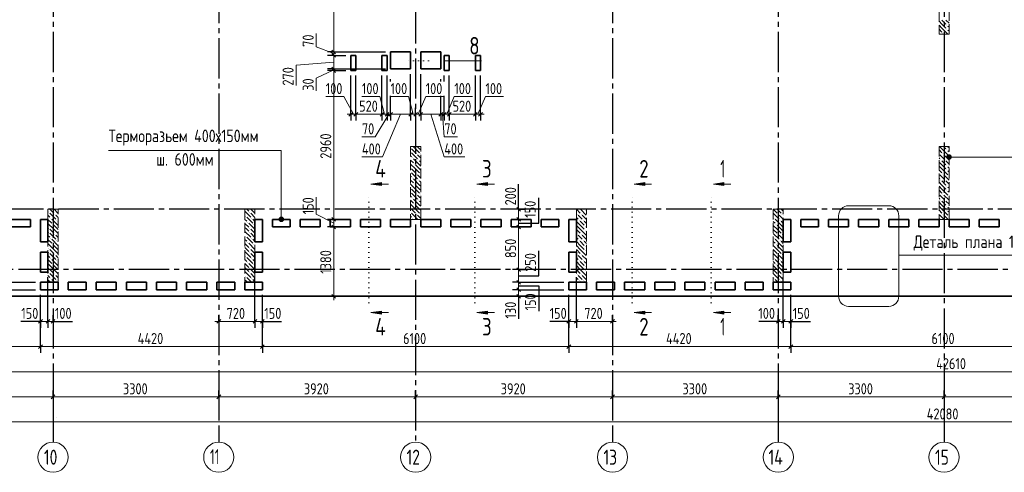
# Model space of a CAD drawing. Header units: millimetres. Extents: x 0 to 61017, y 0 to 42000.
# Tile 3 of 19: x 9837 to 29440, y 16370 to 25370. Entities that reach past the tile are written whole.
import ezdxf

# ---------------------------------------------------------------- set-up
doc = ezdxf.new("R2010")
doc.units = ezdxf.units.MM
for name, pattern in [('______2', [270, 200, -70]), ('______5', [1100, 800, -100, 100, -100]), ('______9', [100, 0, -100])]:
    doc.linetypes.add(name, pattern=pattern)
for name, color, linetype, lineweight in [('Standard', 7, 'Continuous', 25), ('ЖБ Пилон', 180, 'Continuous', 25), ('Оси', 40, '______5', 18), ('Примечания', 7, 'Continuous', 25), ('Размерная выноска', 7, 'Continuous', 13), ('Узлы символ', 7, 'Continuous', 25)]:
    doc.layers.add(name, color=color, linetype=linetype, lineweight=lineweight)
doc.layers.add('ЖБ Перекрытие верхний уровень', color=7, linetype='Continuous', lineweight=25, true_color=0xe0e0ff)
doc.styles.add('GOST 2.304-81', font='txt')
doc.styles.add('ISOCPEUR', font='txt')

msp = doc.modelspace()

# ---------------------------------------------------------------- hatches: boundary and pattern name
at = {"layer": 'ЖБ Пилон', "linetype": 'Continuous', "lineweight": 18, "transparency": 33554687}
for points in [[(28140, 25107), (28143, 25103), (28140, 25100)], [(28210, 25103), (28217, 25110), (28223, 25103), (28217, 25097)], [(28290, 25263), (28297, 25270), (28303, 25263), (28297, 25257)], [(28290, 25183), (28297, 25190), (28303, 25183), (28297, 25177)], [(17620, 22827), (17623, 22823), (17620, 22820)], [(17620, 22747), (17623, 22743), (17620, 22740)], [(28290, 22783), (28297, 22790), (28303, 22783), (28297, 22777)], [(17650, 22623), (17657, 22630), (17663, 22623), (17657, 22617)], [(17730, 22703), (17737, 22710), (17743, 22703), (17737, 22697)], [(17770, 22583), (17777, 22590), (17783, 22583), (17777, 22577)], [(17810, 22703), (17817, 22710), (17820, 22707), (17820, 22700), (17817, 22697)], [(28140, 22707), (28143, 22703), (28140, 22700)], [(28170, 22583), (28177, 22590), (28183, 22583), (28177, 22577)], [(28210, 22703), (28217, 22710), (28223, 22703), (28217, 22697)], [(28250, 22583), (28257, 22590), (28263, 22583), (28257, 22577)], [(28330, 22663), (28337, 22670), (28340, 22667), (28340, 22660), (28337, 22657)], [(17620, 22427), (17623, 22423), (17620, 22420)], [(17690, 22503), (17697, 22510), (17703, 22503), (17697, 22497)], [(28290, 22463), (28297, 22470), (28303, 22463), (28297, 22457)], [(28290, 22383), (28297, 22390), (28303, 22383), (28297, 22377)], [(17620, 22347), (17623, 22343), (17620, 22340)], [(17650, 22223), (17657, 22230), (17663, 22223), (17657, 22217)], [(17730, 22303), (17737, 22310), (17743, 22303), (17737, 22297)], [(17770, 22183), (17777, 22190), (17783, 22183), (17777, 22177)], [(17810, 22303), (17817, 22310), (17820, 22307), (17820, 22300), (17817, 22297)], [(28140, 22307), (28143, 22303), (28140, 22300)], [(28170, 22183), (28177, 22190), (28183, 22183), (28177, 22177)], [(28210, 22303), (28217, 22310), (28223, 22303), (28217, 22297)], [(28250, 22183), (28257, 22190), (28263, 22183), (28257, 22177)], [(28330, 22263), (28337, 22270), (28340, 22267), (28340, 22260), (28337, 22257)], [(17620, 22027), (17623, 22023), (17620, 22020)], [(17690, 22103), (17697, 22110), (17703, 22103), (17697, 22097)], [(28290, 22063), (28297, 22070), (28303, 22063), (28297, 22057)], [(28290, 21983), (28297, 21990), (28303, 21983), (28297, 21977)], [(17620, 21947), (17623, 21943), (17620, 21940)], [(17650, 21823), (17657, 21830), (17663, 21823), (17657, 21817)], [(17730, 21903), (17737, 21910), (17743, 21903), (17737, 21897)], [(17770, 21783), (17777, 21790), (17783, 21783), (17777, 21777)], [(17810, 21903), (17817, 21910), (17820, 21907), (17820, 21900), (17817, 21897)], [(28140, 21907), (28143, 21903), (28140, 21900)], [(28170, 21783), (28177, 21790), (28183, 21783), (28177, 21777)], [(28210, 21903), (28217, 21910), (28223, 21903), (28217, 21897)], [(28250, 21783), (28257, 21790), (28263, 21783), (28257, 21777)], [(28330, 21863), (28337, 21870), (28340, 21867), (28340, 21860), (28337, 21857)], [(17620, 21627), (17623, 21623), (17620, 21620)], [(17690, 21703), (17697, 21710), (17703, 21703), (17697, 21697)], [(21090, 21583), (21097, 21590), (21103, 21583), (21097, 21577)], [(28290, 21663), (28297, 21670), (28303, 21663), (28297, 21657)], [(28290, 21583), (28297, 21590), (28303, 21583), (28297, 21577)], [(10410, 21543), (10417, 21550), (10423, 21543), (10417, 21537)], [(10450, 21423), (10457, 21430), (10463, 21423), (10457, 21417)], [(10530, 21503), (10537, 21510), (10543, 21503), (10537, 21497)], [(10570, 21383), (10577, 21390), (10583, 21383), (10577, 21377)], [(14330, 21463), (14337, 21470), (14343, 21463), (14337, 21457)], [(14410, 21543), (14417, 21550), (14423, 21543), (14417, 21537)], [(14450, 21423), (14457, 21430), (14463, 21423), (14457, 21417)], [(17620, 21547), (17623, 21543), (17620, 21540)], [(17650, 21423), (17657, 21430), (17663, 21423), (17657, 21417)], [(17730, 21503), (17737, 21510), (17743, 21503), (17737, 21497)], [(17810, 21503), (17817, 21510), (17820, 21507), (17820, 21500), (17817, 21497)], [(20930, 21503), (20937, 21510), (20943, 21503), (20937, 21497)], [(20970, 21383), (20977, 21390), (20983, 21383), (20977, 21377)], [(21010, 21503), (21017, 21510), (21023, 21503), (21017, 21497)], [(21050, 21383), (21057, 21390), (21063, 21383), (21057, 21377)], [(24850, 21423), (24857, 21430), (24863, 21423), (24857, 21417)], [(24930, 21503), (24937, 21510), (24943, 21503), (24937, 21497)], [(24970, 21383), (24977, 21390), (24983, 21383), (24977, 21377)], [(25010, 21503), (25017, 21510), (25023, 21503), (25017, 21497)], [(28140, 21507), (28143, 21503), (28140, 21500)], [(28210, 21503), (28217, 21510), (28223, 21503), (28217, 21497)], [(28330, 21463), (28337, 21470), (28340, 21467), (28340, 21460), (28337, 21457)], [(10410, 21223), (10417, 21230), (10423, 21223), (10417, 21217)], [(10490, 21303), (10497, 21310), (10503, 21303), (10497, 21297)], [(14370, 21343), (14377, 21350), (14383, 21343), (14377, 21337)], [(14410, 21223), (14417, 21230), (14423, 21223), (14417, 21217)], [(14490, 21303), (14497, 21310), (14503, 21303), (14497, 21297)], [(21090, 21263), (21097, 21270), (21103, 21263), (21097, 21257)], [(21090, 21183), (21097, 21190), (21103, 21183), (21097, 21177)], [(24890, 21303), (24897, 21310), (24903, 21303), (24897, 21297)], [(10410, 21143), (10417, 21150), (10423, 21143), (10417, 21137)], [(10450, 21023), (10457, 21030), (10463, 21023), (10457, 21017)], [(10530, 21103), (10537, 21110), (10543, 21103), (10537, 21097)], [(10570, 20983), (10577, 20990), (10583, 20983), (10577, 20977)], [(14330, 21063), (14337, 21070), (14343, 21063), (14337, 21057)], [(14410, 21143), (14417, 21150), (14423, 21143), (14417, 21137)], [(14450, 21023), (14457, 21030), (14463, 21023), (14457, 21017)], [(20930, 21103), (20937, 21110), (20943, 21103), (20937, 21097)], [(20970, 20983), (20977, 20990), (20983, 20983), (20977, 20977)], [(21010, 21103), (21017, 21110), (21023, 21103), (21017, 21097)], [(21050, 20983), (21057, 20990), (21063, 20983), (21057, 20977)], [(24850, 21023), (24857, 21030), (24863, 21023), (24857, 21017)], [(24930, 21103), (24937, 21110), (24943, 21103), (24937, 21097)], [(24970, 20983), (24977, 20990), (24983, 20983), (24977, 20977)], [(25010, 21103), (25017, 21110), (25023, 21103), (25017, 21097)], [(10410, 20823), (10417, 20830), (10423, 20823), (10417, 20817)], [(10490, 20903), (10497, 20910), (10503, 20903), (10497, 20897)], [(14370, 20943), (14377, 20950), (14383, 20943), (14377, 20937)], [(14410, 20823), (14417, 20830), (14423, 20823), (14417, 20817)], [(14490, 20903), (14497, 20910), (14503, 20903), (14497, 20897)], [(21090, 20863), (21097, 20870), (21103, 20863), (21097, 20857)], [(21090, 20783), (21097, 20790), (21103, 20783), (21097, 20777)], [(24890, 20903), (24897, 20910), (24903, 20903), (24897, 20897)], [(10410, 20743), (10417, 20750), (10423, 20743), (10417, 20737)], [(10450, 20623), (10457, 20630), (10463, 20623), (10457, 20617)], [(10530, 20703), (10537, 20710), (10543, 20703), (10537, 20697)], [(10570, 20583), (10577, 20590), (10583, 20583), (10577, 20577)], [(14330, 20663), (14337, 20670), (14343, 20663), (14337, 20657)], [(14410, 20743), (14417, 20750), (14423, 20743), (14417, 20737)], [(14450, 20623), (14457, 20630), (14463, 20623), (14457, 20617)], [(20930, 20703), (20937, 20710), (20943, 20703), (20937, 20697)], [(20970, 20583), (20977, 20590), (20983, 20583), (20977, 20577)], [(21010, 20703), (21017, 20710), (21023, 20703), (21017, 20697)], [(21050, 20583), (21057, 20590), (21063, 20583), (21057, 20577)], [(24850, 20623), (24857, 20630), (24863, 20623), (24857, 20617)], [(24930, 20703), (24937, 20710), (24943, 20703), (24937, 20697)], [(24970, 20583), (24977, 20590), (24983, 20583), (24977, 20577)], [(25010, 20703), (25017, 20710), (25023, 20703), (25017, 20697)], [(10410, 20423), (10417, 20430), (10423, 20423), (10417, 20417)], [(10490, 20503), (10497, 20510), (10503, 20503), (10497, 20497)], [(14370, 20543), (14377, 20550), (14383, 20543), (14377, 20537)], [(14410, 20423), (14417, 20430), (14423, 20423), (14417, 20417)], [(14490, 20503), (14497, 20510), (14503, 20503), (14497, 20497)], [(21090, 20463), (21097, 20470), (21103, 20463), (21097, 20457)], [(21090, 20383), (21097, 20390), (21103, 20383), (21097, 20377)], [(24890, 20503), (24897, 20510), (24903, 20503), (24897, 20497)], [(10410, 20343), (10417, 20350), (10423, 20343), (10417, 20337)], [(10450, 20223), (10457, 20230), (10463, 20223), (10457, 20217)], [(10530, 20303), (10537, 20310), (10543, 20303), (10537, 20297)], [(14330, 20263), (14337, 20270), (14343, 20263), (14337, 20257)], [(14410, 20343), (14417, 20350), (14423, 20343), (14417, 20337)], [(14450, 20223), (14457, 20230), (14463, 20223), (14457, 20217)], [(20930, 20303), (20937, 20310), (20943, 20303), (20937, 20297)], [(21010, 20303), (21017, 20310), (21023, 20303), (21017, 20297)], [(24850, 20223), (24857, 20230), (24863, 20223), (24857, 20217)], [(24930, 20303), (24937, 20310), (24943, 20303), (24937, 20297)], [(25010, 20303), (25017, 20310), (25023, 20303), (25017, 20297)], [(10570, 20183), (10577, 20190), (10583, 20183), (10577, 20177)], [(20970, 20183), (20977, 20190), (20983, 20183), (20977, 20177)], [(21050, 20183), (21057, 20190), (21063, 20183), (21057, 20177)], [(24970, 20183), (24977, 20190), (24983, 20183), (24977, 20177)]]:
    msp.add_hatch(color=7, dxfattribs=at).paths.add_polyline_path(points, flags=16)
at = {"layer": 'Примечания', "linetype": 'Continuous', "lineweight": 13, "transparency": 33554687}
for points in [[(28301, 22617), (28301, 22662), (28295, 22639)], [(28317, 22601), (28317, 22678), (28301, 22662)], [(28317, 22601), (28301, 22662), (28301, 22617)], [(28340, 22594), (28340, 22684), (28317, 22678)], [(28340, 22594), (28317, 22678), (28317, 22601)], [(28363, 22601), (28363, 22678), (28340, 22684)], [(28363, 22601), (28340, 22684), (28340, 22594)], [(28379, 22617), (28379, 22662), (28363, 22678)], [(28379, 22617), (28363, 22678), (28363, 22601)], [(28379, 22662), (28379, 22617), (28385, 22639)], [(15084, 21422), (15006, 21422), (15000, 21400)], [(15084, 21422), (15000, 21400), (15090, 21400)], [(15090, 21400), (15000, 21400), (15006, 21377)], [(15068, 21439), (15022, 21439), (15006, 21422)], [(15068, 21439), (15006, 21422), (15084, 21422)], [(15090, 21400), (15006, 21377), (15084, 21377)], [(15084, 21377), (15006, 21377), (15022, 21361)], [(15022, 21439), (15068, 21439), (15045, 21445)], [(15084, 21377), (15022, 21361), (15068, 21361)], [(15068, 21361), (15022, 21361), (15045, 21355)]]:
    msp.add_hatch(color=7, dxfattribs=at).paths.add_polyline_path(points)
at = {"layer": 'Узлы символ', "linetype": 'Continuous', "lineweight": 13, "transparency": 33554687}
for points in [[(17040, 22072), (16830, 22102), (17040, 22132)], [(19150, 22072), (18940, 22102), (19150, 22132)], [(22280, 22072), (22070, 22102), (22280, 22132)], [(23858, 22072), (23648, 22102), (23858, 22132)], [(17040, 19515), (16830, 19545), (17040, 19575)], [(19150, 19515), (18940, 19545), (19150, 19575)], [(22280, 19515), (22070, 19545), (22280, 19575)], [(23858, 19515), (23648, 19545), (23858, 19575)]]:
    msp.add_hatch(color=7, dxfattribs=at).paths.add_polyline_path(points, flags=16)

# ---------------------------------------------------------------- linework, layer by layer
at = {"layer": 'Standard', "color": 7, "linetype": 'Continuous', "lineweight": 13, "transparency": 33554687}
for p, q in [((16090, 27100), (16090, 24730)), ((15740, 24830), (15740, 25096)), ((16090, 24695), (15740, 24830)), ((16090, 24730), (16090, 24660)), ((16090, 24525), (15340, 24467)), ((16090, 24660), (16090, 24390)), ((15340, 24467), (15340, 24060)), ((16090, 24375), (15740, 24207)), ((16090, 24390), (16090, 24360)), ((16090, 24360), (16090, 21400)), ((15740, 24207), (15740, 23957)), ((16290, 23840), (15930, 23840)), ((16480, 23490), (16290, 23840)), ((17010, 23840), (16650, 23840)), ((17100, 23490), (17010, 23840)), ((17580, 23840), (17220, 23840)), ((17670, 23490), (17580, 23840)), ((17770, 23490), (17920, 23840)), ((17920, 23840), (18280, 23840)), ((18340, 23490), (18490, 23840)), ((18490, 23840), (18850, 23840)), ((18960, 23490), (19110, 23840)), ((19110, 23840), (19470, 23840)), ((16430, 23490), (16355, 23490)), ((16430, 23490), (16530, 23490)), ((17185, 23490), (16916, 23040)), ((17050, 23490), (17150, 23490)), ((17420, 23490), (17057, 22640)), ((17150, 23490), (17220, 23490)), ((17220, 23490), (17620, 23490)), ((17620, 23490), (17720, 23490)), ((17720, 23490), (17820, 23490)), ((17820, 23490), (18220, 23490)), ((18020, 23490), (18290, 22640)), ((18220, 23490), (18290, 23490)), ((18255, 23490), (18290, 23040)), ((18290, 23490), (18390, 23490)), ((18390, 23490), (18910, 23490)), ((18910, 23490), (19010, 23490)), ((19010, 23490), (19085, 23490)), ((16916, 23040), (16650, 23040)), ((18290, 23040), (18556, 23040)), ((17057, 22640), (16650, 22640)), ((18290, 22640), (18697, 22640)), ((15740, 21500), (15740, 21844)), ((19770, 21600), (19770, 21675)), ((16090, 21325), (15740, 21500)), ((16090, 21400), (16090, 21250)), ((16090, 21250), (16090, 19870)), ((19770, 21250), (19770, 20400)), ((19770, 20400), (19770, 20150)), ((19770, 20150), (19770, 20000)), ((19770, 20000), (19770, 19870)), ((16090, 19870), (16090, 19795)), ((19770, 19870), (19770, 19795)), ((10250, 19370), (10175, 19370)), ((10250, 19370), (10400, 19370)), ((10400, 19370), (10500, 19370)), ((10500, 19370), (10575, 19370)), ((13800, 19370), (13725, 19370)), ((14520, 19370), (13800, 19370)), ((14670, 19370), (14520, 19370)), ((14670, 19370), (14745, 19370)), ((20770, 19370), (20695, 19370)), ((20770, 19370), (20920, 19370)), ((20920, 19370), (21640, 19370)), ((21640, 19370), (21715, 19370)), ((24940, 19370), (24865, 19370)), ((25040, 19370), (24940, 19370)), ((25190, 19370), (25040, 19370)), ((25190, 19370), (25265, 19370)), ((7100, 18870), (10250, 18870)), ((10250, 18870), (14670, 18870)), ((14670, 18870), (20770, 18870)), ((20770, 18870), (25190, 18870)), ((25190, 18870), (31290, 18870)), ((7100, 18370), (49710, 18370)), ((7200, 17870), (10500, 17870)), ((10500, 17870), (13800, 17870)), ((13800, 17870), (17720, 17870)), ((17720, 17870), (21640, 17870)), ((21640, 17870), (24940, 17870)), ((24940, 17870), (28240, 17870)), ((28240, 17870), (31540, 17870)), ((49280, 17370), (7200, 17370))]:
    msp.add_line(p, q, dxfattribs=at)
at = {"layer": 'Standard', "color": 251, "linetype": 'Continuous', "lineweight": -3, "true_color": 0x656565, "transparency": 33554687}
for p, q in [((16090, 24730), (15965, 24730)), ((16090, 24730), (16215, 24730)), ((16090, 24730), (17120, 24730)), ((16090, 24660), (15965, 24660)), ((16090, 24660), (16215, 24660)), ((16090, 24660), (16330, 24660)), ((16090, 24390), (15965, 24390)), ((16090, 24360), (15965, 24360)), ((16090, 24390), (16215, 24390)), ((16090, 24390), (17120, 24390)), ((16090, 24360), (16215, 24360)), ((16090, 24360), (16330, 24360)), ((17220, 24142), (17220, 24190)), ((18220, 24142), (18220, 24190)), ((18290, 24142), (18290, 24260)), ((16430, 23490), (16430, 23615)), ((16530, 23490), (16530, 23615)), ((17050, 23490), (17050, 23615)), ((17150, 23490), (17150, 23615)), ((17220, 23490), (17220, 23615)), ((17620, 23490), (17620, 23615)), ((17720, 23490), (17720, 23615)), ((17820, 23490), (17820, 23615)), ((18220, 23490), (18220, 23615)), ((18290, 23490), (18290, 23615)), ((18390, 23490), (18390, 23615)), ((18910, 23490), (18910, 23615)), ((19010, 23490), (19010, 23615)), ((16430, 23490), (16430, 23365)), ((16530, 23490), (16530, 23365)), ((17050, 23490), (17050, 23365)), ((17150, 23490), (17150, 23365)), ((17220, 23490), (17220, 23365)), ((17620, 23490), (17620, 23365)), ((17720, 23490), (17720, 23365)), ((17720, 23490), (17720, 23490)), ((17820, 23490), (17820, 23365)), ((18220, 23490), (18220, 23365)), ((18290, 23490), (18290, 23365)), ((18390, 23490), (18390, 23365)), ((18910, 23490), (18910, 23365)), ((19010, 23490), (19010, 23365)), ((19770, 21600), (19645, 21600)), ((19770, 21600), (19895, 21600)), ((19770, 21600), (19770, 21600)), ((16090, 21400), (15965, 21400)), ((16090, 21400), (16215, 21400)), ((16090, 21400), (16090, 21400)), ((19770, 21400), (19645, 21400)), ((19770, 21400), (19895, 21400)), ((19770, 21400), (19770, 21400)), ((16090, 21250), (15965, 21250)), ((16090, 21250), (16215, 21250)), ((16090, 21250), (16090, 21250)), ((19770, 21250), (19645, 21250)), ((19770, 21250), (19895, 21250)), ((19770, 21250), (19770, 21250)), ((19770, 20400), (19645, 20400)), ((19770, 20400), (19895, 20400)), ((19770, 20400), (19770, 20400)), ((19770, 20150), (19645, 20150)), ((19770, 20000), (19645, 20000)), ((19770, 20150), (19895, 20150)), ((19770, 20000), (19895, 20000)), ((16090, 19870), (15965, 19870)), ((16090, 19870), (16215, 19870)), ((16090, 19870), (16109, 19870)), ((19770, 19870), (19645, 19870)), ((19770, 19870), (19895, 19870)), ((19770, 19870), (19770, 19870)), ((10250, 19370), (10250, 19495)), ((10400, 19370), (10400, 19495)), ((10500, 19370), (10500, 19495)), ((13800, 19370), (13800, 19495)), ((14520, 19370), (14520, 19495)), ((14670, 19370), (14670, 19495)), ((20770, 19370), (20770, 19495)), ((20920, 19370), (20920, 19495)), ((21640, 19370), (21640, 19495)), ((24940, 19370), (24940, 19495)), ((25040, 19370), (25040, 19495)), ((25190, 19370), (25190, 19495)), ((10250, 19370), (10250, 19245)), ((10400, 19370), (10400, 19245)), ((10500, 19370), (10500, 19245)), ((10500, 19370), (10500, 19370)), ((13800, 19370), (13800, 19245)), ((13800, 19370), (13800, 19370)), ((14520, 19370), (14520, 19245)), ((14670, 19370), (14670, 19245)), ((20770, 19370), (20770, 19245)), ((20920, 19370), (20920, 19245)), ((21640, 19370), (21640, 19245)), ((21640, 19370), (21640, 19370)), ((24940, 19370), (24940, 19245)), ((24940, 19370), (24940, 19370)), ((25040, 19370), (25040, 19245)), ((25190, 19370), (25190, 19245)), ((10250, 18870), (10250, 18995)), ((10250, 18870), (10250, 18745)), ((14670, 18870), (14670, 18995)), ((14670, 18870), (14670, 18745)), ((20770, 18870), (20770, 18995)), ((20770, 18870), (20770, 18745)), ((25190, 18870), (25190, 18995)), ((25190, 18870), (25190, 18745)), ((10500, 17870), (10500, 17995)), ((10500, 17870), (10500, 17745)), ((10500, 17870), (10500, 17418)), ((13800, 17870), (13800, 17995)), ((13800, 17870), (13800, 17745)), ((13800, 17870), (13800, 17418)), ((17720, 17870), (17720, 17995)), ((17720, 17870), (17720, 17745)), ((17720, 17870), (17720, 17418)), ((21640, 17870), (21640, 17995)), ((21640, 17870), (21640, 17745)), ((21640, 17870), (21640, 17418)), ((24940, 17870), (24940, 17995)), ((24940, 17870), (24940, 17745)), ((24940, 17870), (24940, 17418)), ((28240, 17870), (28240, 17995)), ((28240, 17870), (28240, 17745)), ((28240, 17870), (28240, 17418))]:
    msp.add_line(p, q, dxfattribs=at)
at = {"layer": 'Standard', "color": 7, "linetype": 'Continuous', "lineweight": 25, "transparency": 33554687}
for p, q in [((16053, 24767), (16127, 24692)), ((16053, 24697), (16127, 24622)), ((16053, 24428), (16127, 24353)), ((16053, 24397), (16127, 24322)), ((16392, 23453), (16468, 23528)), ((16492, 23453), (16568, 23528)), ((17012, 23453), (17087, 23528)), ((17112, 23453), (17187, 23528)), ((17183, 23453), (17258, 23528)), ((17582, 23453), (17658, 23528)), ((17682, 23453), (17758, 23528)), ((17782, 23453), (17858, 23528)), ((18182, 23453), (18258, 23528)), ((18253, 23453), (18328, 23528)), ((18353, 23453), (18428, 23528)), ((18873, 23453), (18948, 23528)), ((18973, 23453), (19048, 23528)), ((19733, 21638), (19807, 21562)), ((16053, 21438), (16127, 21362)), ((19733, 21438), (19807, 21362)), ((16053, 21287), (16127, 21212)), ((19733, 21287), (19807, 21212)), ((19733, 20438), (19807, 20362)), ((19733, 20187), (19807, 20112)), ((19733, 20038), (19807, 19962)), ((16053, 19907), (16127, 19833)), ((19733, 19907), (19807, 19833)), ((10212, 19333), (10288, 19407)), ((10362, 19333), (10438, 19407)), ((10462, 19333), (10538, 19407)), ((13838, 19407), (13762, 19333)), ((14558, 19407), (14483, 19333)), ((14707, 19407), (14633, 19333)), ((20733, 19333), (20807, 19407)), ((20882, 19333), (20958, 19407)), ((21602, 19333), (21677, 19407)), ((24977, 19407), (24902, 19333)), ((25077, 19407), (25002, 19333)), ((25228, 19407), (25153, 19333)), ((10212, 18833), (10288, 18907)), ((14633, 18833), (14707, 18907)), ((20733, 18833), (20807, 18907)), ((25153, 18833), (25228, 18907)), ((10462, 17833), (10538, 17907)), ((13762, 17833), (13838, 17907)), ((17682, 17833), (17758, 17907)), ((21602, 17833), (21677, 17907)), ((24902, 17833), (24977, 17907)), ((28202, 17833), (28277, 17907))]:
    msp.add_line(p, q, dxfattribs=at)
at = {"layer": 'Standard', "color": 251, "linetype": 'Continuous', "lineweight": -3, "true_color": 0x656565, "transparency": 33554687}
for points in [[(16430, 23490), (16430, 23576), (16430, 23576), (16430, 23586), (16430, 23586), (16430, 23676), (16430, 23676), (16430, 23783), (16430, 23783), (16430, 23857), (16430, 23857), (16430, 23857), (16430, 23857), (16430, 23857), (16430, 23857), (16430, 23857), (16430, 23857), (16430, 23857), (16430, 23857), (16430, 24079), (16430, 24079), (16430, 24260)], [(16530, 23490), (16530, 23524), (16530, 23524), (16530, 23535), (16530, 23535), (16530, 23642), (16530, 23642), (16530, 23769), (16530, 23769), (16530, 23857), (16530, 23857), (16530, 23857), (16530, 23857), (16530, 23857), (16530, 23857), (16530, 23857), (16530, 23857), (16530, 23857), (16530, 23857), (16530, 24121), (16530, 24121), (16530, 24260)], [(17050, 23490), (17050, 23697), (17050, 23697), (17050, 23857), (17050, 23857), (17050, 23857), (17050, 23857), (17050, 23857), (17050, 23857), (17050, 23857), (17050, 23857), (17050, 24260)], [(17150, 23490), (17150, 23683), (17150, 23683), (17150, 23857), (17150, 23857), (17150, 23857), (17150, 23857), (17150, 23857), (17150, 23857), (17150, 23857), (17150, 23857), (17150, 24260)], [(17620, 23490), (17620, 23618), (17620, 23618), (17620, 23857), (17620, 23857), (17620, 23857), (17620, 23857), (17620, 23857), (17620, 23857), (17620, 24290)], [(17820, 23490), (17820, 23590), (17820, 23590), (17820, 23857), (17820, 23857), (17820, 23857), (17820, 23857), (17820, 23857), (17820, 23857), (17820, 24290)], [(18390, 23490), (18390, 23511), (18390, 23511), (18390, 23857), (18390, 23857), (18390, 23857), (18390, 23857), (18390, 24260)], [(18910, 23490), (18910, 23857), (18910, 23857), (18910, 24260)], [(19010, 23490), (19010, 23857), (19010, 23857), (19010, 24260)], [(17220, 23490), (17220, 23674), (17220, 23674), (17220, 23857), (17220, 23857), (17220, 23857), (17220, 23857), (17220, 23857), (17220, 23857)], [(18220, 23490), (18220, 23535), (18220, 23535), (18220, 23857), (18220, 23857), (18220, 23857), (18220, 23857)], [(18290, 23490), (18290, 23525), (18290, 23525), (18290, 23857), (18290, 23857), (18290, 23857), (18290, 23857)], [(10400, 19370), (10400, 19387), (10400, 19387), (10400, 19645), (10400, 19645), (10400, 20250)], [(14520, 19370), (14520, 19387), (14520, 19387), (14520, 20250)], [(20920, 19370), (20920, 19387), (20920, 19387), (20920, 19714), (20920, 19714), (20920, 20250)], [(25040, 19370), (25040, 19387), (25040, 19387), (25040, 20250)], [(9250, 20150), (9516, 20150), (9516, 20150), (10150, 20150)], [(9250, 20000), (9544, 20000), (9544, 20000), (10150, 20000)], [(19770, 20150), (20036, 20150), (20036, 20150), (20670, 20150)], [(19770, 20000), (20064, 20000), (20064, 20000), (20670, 20000)], [(10250, 19370), (10250, 19387), (10250, 19387), (10250, 19576), (10250, 19576), (10250, 19900)], [(10250, 18870), (10250, 18887), (10250, 18887), (10250, 18887), (10250, 18887), (10250, 18887), (10250, 18887), (10250, 18887), (10250, 18887), (10250, 18887), (10250, 18887), (10250, 18887), (10250, 18887), (10250, 18887), (10250, 18887), (10250, 18887), (10250, 18887), (10250, 19722), (10250, 19722), (10250, 19900)], [(14670, 19370), (14670, 19387), (14670, 19387), (14670, 19900)], [(14670, 18870), (14670, 18887), (14670, 18887), (14670, 18887), (14670, 18887), (14670, 18887), (14670, 18887), (14670, 18887), (14670, 18887), (14670, 18887), (14670, 18887), (14670, 18887), (14670, 18887), (14670, 18887), (14670, 18887), (14670, 19900)], [(20770, 19370), (20770, 19387), (20770, 19387), (20770, 19627), (20770, 19627), (20770, 19900)], [(20770, 18870), (20770, 18887), (20770, 18887), (20770, 18887), (20770, 18887), (20770, 18887), (20770, 18887), (20770, 18887), (20770, 18887), (20770, 18887), (20770, 18887), (20770, 18887), (20770, 18887), (20770, 19900)], [(25190, 19370), (25190, 19387), (25190, 19387), (25190, 19900)], [(25190, 18870), (25190, 18887), (25190, 18887), (25190, 18887), (25190, 18887), (25190, 18887), (25190, 18887), (25190, 18887), (25190, 18887), (25190, 18887), (25190, 18887), (25190, 19900)]]:
    msp.add_lwpolyline(points, dxfattribs=at)
at = {"layer": 'Standard', "color": 7, "linetype": 'Continuous', "lineweight": 13, "transparency": 33554687}
for points in [[(16530, 23490), (16585, 23490), (16585, 23490), (16967, 23490), (16967, 23490), (17050, 23490)], [(19770, 21600), (19770, 21588), (19770, 21588), (19770, 21543), (19770, 21543), (19770, 21437), (19770, 21437), (19770, 21400)], [(19770, 21400), (19770, 21361), (19770, 21361), (19770, 21250)]]:
    msp.add_lwpolyline(points, dxfattribs=at)
at = {"layer": 'ЖБ Перекрытие верхний уровень', "color": 7, "linetype": 'Continuous', "lineweight": 35, "transparency": 33554687}
for p, q in [((17620, 24730), (17220, 24730)), ((17220, 24730), (17220, 24390)), ((17620, 24390), (17620, 24730)), ((18220, 24730), (17820, 24730)), ((17820, 24730), (17820, 24390)), ((18220, 24730), (17820, 24730)), ((17820, 24730), (17820, 24390)), ((18220, 24390), (18220, 24730)), ((18220, 24390), (18220, 24730)), ((16530, 24660), (16430, 24660)), ((16430, 24660), (16430, 24360)), ((16530, 24360), (16530, 24660)), ((17150, 24660), (17050, 24660)), ((17050, 24660), (17050, 24360)), ((17150, 24360), (17150, 24660)), ((18390, 24660), (18290, 24660)), ((18290, 24660), (18290, 24360)), ((18390, 24360), (18390, 24660)), ((19010, 24660), (18910, 24660)), ((18910, 24660), (18910, 24360)), ((19010, 24360), (19010, 24660)), ((16430, 24360), (16530, 24360)), ((17050, 24360), (17150, 24360)), ((17220, 24390), (17620, 24390)), ((17820, 24390), (18220, 24390)), ((17820, 24390), (18220, 24390)), ((18290, 24360), (18390, 24360)), ((18910, 24360), (19010, 24360)), ((9650, 21400), (10050, 21400)), ((10050, 21400), (10050, 21250)), ((10250, 20950), (10250, 21400)), ((10250, 21400), (10400, 21400)), ((10400, 21400), (10400, 20950)), ((14520, 20950), (14520, 21400)), ((14520, 21400), (14670, 21400)), ((14670, 21400), (14670, 20950)), ((14870, 21400), (15220, 21400)), ((14870, 21250), (14870, 21400)), ((15220, 21400), (15220, 21250)), ((15420, 21250), (15420, 21400)), ((15420, 21400), (15820, 21400)), ((15820, 21400), (15820, 21250)), ((16020, 21400), (16420, 21400)), ((16020, 21250), (16020, 21400)), ((16420, 21400), (16420, 21250)), ((16620, 21400), (17020, 21400)), ((16620, 21250), (16620, 21400)), ((17020, 21400), (17020, 21250)), ((17220, 21250), (17220, 21400)), ((17220, 21400), (17620, 21400)), ((17620, 21400), (17620, 21250)), ((17820, 21250), (17820, 21400)), ((17820, 21400), (18220, 21400)), ((18220, 21400), (18220, 21250)), ((18420, 21250), (18420, 21400)), ((18420, 21400), (18820, 21400)), ((18820, 21400), (18820, 21250)), ((19020, 21250), (19020, 21400)), ((19020, 21400), (19420, 21400)), ((19420, 21400), (19420, 21250)), ((19620, 21400), (20020, 21400)), ((19620, 21250), (19620, 21400)), ((20020, 21400), (20020, 21250)), ((20220, 21250), (20220, 21400)), ((20220, 21400), (20570, 21400)), ((20570, 21400), (20570, 21250)), ((20770, 20950), (20770, 21400)), ((20770, 21400), (20920, 21400)), ((20920, 21400), (20920, 20950)), ((25040, 21400), (25190, 21400)), ((25040, 20950), (25040, 21400)), ((25190, 21400), (25190, 20950)), ((25390, 21250), (25390, 21400)), ((25390, 21400), (25740, 21400)), ((25740, 21400), (25740, 21250)), ((25940, 21400), (26340, 21400)), ((25940, 21250), (25940, 21400)), ((26340, 21400), (26340, 21250)), ((26540, 21250), (26540, 21400)), ((26540, 21400), (26940, 21400)), ((26940, 21400), (26940, 21250)), ((27140, 21250), (27140, 21400)), ((27140, 21400), (27540, 21400)), ((27540, 21400), (27540, 21250)), ((27740, 21400), (28140, 21400)), ((27740, 21250), (27740, 21400)), ((28140, 21400), (28140, 21250)), ((28340, 21400), (28740, 21400)), ((28340, 21250), (28340, 21400)), ((28740, 21400), (28740, 21250)), ((28940, 21250), (28940, 21400)), ((28940, 21400), (29340, 21400)), ((29340, 21400), (29340, 21250)), ((10050, 21250), (9650, 21250)), ((15220, 21250), (14870, 21250)), ((15820, 21250), (15420, 21250)), ((16420, 21250), (16020, 21250)), ((17020, 21250), (16620, 21250)), ((17620, 21250), (17220, 21250)), ((18220, 21250), (17820, 21250)), ((18820, 21250), (18420, 21250)), ((19420, 21250), (19020, 21250)), ((20020, 21250), (19620, 21250)), ((20570, 21250), (20220, 21250)), ((25740, 21250), (25390, 21250)), ((26340, 21250), (25940, 21250)), ((26940, 21250), (26540, 21250)), ((27540, 21250), (27140, 21250)), ((28140, 21250), (27740, 21250)), ((28740, 21250), (28340, 21250)), ((29340, 21250), (28940, 21250)), ((10400, 20950), (10250, 20950)), ((14670, 20950), (14520, 20950)), ((20920, 20950), (20770, 20950)), ((25190, 20950), (25040, 20950)), ((10250, 20350), (10250, 20750)), ((10250, 20750), (10400, 20750)), ((10400, 20750), (10400, 20350)), ((14520, 20350), (14520, 20750)), ((14520, 20750), (14670, 20750)), ((14670, 20750), (14670, 20350)), ((20770, 20350), (20770, 20750)), ((20770, 20750), (20920, 20750)), ((20920, 20750), (20920, 20350)), ((25040, 20350), (25040, 20750)), ((25040, 20750), (25190, 20750)), ((25190, 20750), (25190, 20350)), ((10400, 20350), (10250, 20350)), ((14670, 20350), (14520, 20350)), ((20920, 20350), (20770, 20350)), ((25190, 20350), (25040, 20350)), ((10250, 20000), (10250, 20150)), ((10250, 20150), (10600, 20150)), ((10600, 20000), (10250, 20000)), ((10600, 20150), (10600, 20000)), ((10800, 20150), (11160, 20150)), ((10800, 20000), (10800, 20150)), ((11160, 20000), (10800, 20000)), ((11160, 20150), (11160, 20000)), ((11360, 20000), (11360, 20150)), ((11360, 20150), (11760, 20150)), ((11760, 20000), (11360, 20000)), ((11760, 20150), (11760, 20000)), ((11960, 20000), (11960, 20150)), ((11960, 20150), (12360, 20150)), ((12360, 20000), (11960, 20000)), ((12360, 20150), (12360, 20000)), ((12560, 20000), (12560, 20150)), ((12560, 20150), (12960, 20150)), ((12960, 20000), (12560, 20000)), ((12960, 20150), (12960, 20000)), ((13160, 20000), (13160, 20150)), ((13160, 20150), (13560, 20150)), ((13560, 20000), (13160, 20000)), ((13560, 20150), (13560, 20000)), ((13760, 20000), (13760, 20150)), ((13760, 20150), (14120, 20150)), ((14120, 20000), (13760, 20000)), ((14120, 20150), (14120, 20000)), ((14320, 20000), (14320, 20150)), ((14320, 20150), (14670, 20150)), ((14670, 20000), (14320, 20000)), ((14670, 20150), (14670, 20000)), ((20770, 20000), (20770, 20150)), ((20770, 20150), (21120, 20150)), ((21120, 20000), (20770, 20000)), ((21120, 20150), (21120, 20000)), ((21320, 20000), (21320, 20150)), ((21320, 20150), (21680, 20150)), ((21680, 20000), (21320, 20000)), ((21680, 20150), (21680, 20000)), ((21880, 20150), (22280, 20150)), ((21880, 20000), (21880, 20150)), ((22280, 20000), (21880, 20000)), ((22280, 20150), (22280, 20000)), ((22480, 20000), (22480, 20150)), ((22480, 20150), (22880, 20150)), ((22880, 20000), (22480, 20000)), ((22880, 20150), (22880, 20000)), ((23080, 20000), (23080, 20150)), ((23080, 20150), (23480, 20150)), ((23480, 20000), (23080, 20000)), ((23480, 20150), (23480, 20000)), ((23680, 20150), (24080, 20150)), ((23680, 20000), (23680, 20150)), ((24080, 20000), (23680, 20000)), ((24080, 20150), (24080, 20000)), ((24280, 20000), (24280, 20150)), ((24280, 20150), (24640, 20150)), ((24640, 20000), (24280, 20000)), ((24640, 20150), (24640, 20000)), ((24840, 20000), (24840, 20150)), ((24840, 20150), (25190, 20150)), ((25190, 20000), (24840, 20000)), ((25190, 20150), (25190, 20000)), ((7100, 19870), (28240, 19870)), ((28240, 19870), (49710, 19870))]:
    msp.add_line(p, q, dxfattribs=at)
at = {"layer": 'ЖБ Пилон', "color": 253, "linetype": '______2', "lineweight": 13, "true_color": 0xa0a0a0, "transparency": 33554687}
for p, q in [((28140, 26880), (28140, 25080)), ((28340, 25080), (28340, 26880)), ((28140, 25080), (28340, 25080)), ((17620, 22850), (17620, 21400)), ((17820, 22850), (17620, 22850)), ((17820, 21400), (17820, 22850)), ((28140, 22850), (28140, 21400)), ((28340, 22850), (28140, 22850)), ((28340, 21400), (28340, 22850)), ((10400, 21600), (10400, 20150)), ((10600, 21600), (10400, 21600)), ((10600, 20150), (10600, 21600)), ((14320, 21600), (14320, 20150)), ((14520, 21600), (14320, 21600)), ((14520, 20150), (14520, 21600)), ((20920, 21600), (20920, 20150)), ((21120, 21600), (20920, 21600)), ((21120, 20150), (21120, 21600)), ((24840, 21600), (24840, 20150)), ((25040, 21600), (24840, 21600)), ((25040, 20150), (25040, 21600)), ((17620, 21400), (17820, 21400)), ((28140, 21400), (28340, 21400)), ((10400, 20150), (10600, 20150)), ((14320, 20150), (14520, 20150)), ((20920, 20150), (21120, 20150)), ((24840, 20150), (25040, 20150))]:
    msp.add_line(p, q, dxfattribs=at)
at = {"layer": 'ЖБ Пилон', "color": 9, "linetype": 'Continuous', "lineweight": 18, "true_color": 0xc7c7c7, "transparency": 33554687}
for p, q in [((28197, 25283), (28140, 25340)), ((28197, 25363), (28277, 25283)), ((28277, 25363), (28340, 25300)), ((28140, 25260), (28197, 25203)), ((28140, 25180), (28197, 25123)), ((28197, 25283), (28277, 25203)), ((28197, 25203), (28317, 25083)), ((28340, 25220), (28317, 25243)), ((28317, 25163), (28340, 25140)), ((28160, 25080), (28157, 25083)), ((28237, 25083), (28240, 25080)), ((17637, 22803), (17717, 22723)), ((17717, 22803), (17670, 22850)), ((17717, 22803), (17797, 22723)), ((17750, 22850), (17797, 22803)), ((17797, 22803), (17820, 22780)), ((28140, 22780), (28197, 22723)), ((28150, 22850), (28197, 22803)), ((28197, 22803), (28317, 22683)), ((28230, 22850), (28277, 22803)), ((28340, 22820), (28317, 22843)), ((28317, 22763), (28340, 22740)), ((17620, 22660), (17637, 22643)), ((17620, 22580), (17677, 22523)), ((17637, 22723), (17757, 22603)), ((17797, 22483), (17677, 22603)), ((17797, 22643), (17757, 22683)), ((17820, 22620), (17797, 22643)), ((17797, 22563), (17820, 22540)), ((28140, 22620), (28157, 22603)), ((28197, 22643), (28157, 22683)), ((28237, 22603), (28197, 22643)), ((28197, 22563), (28277, 22483)), ((28237, 22683), (28340, 22580)), ((28277, 22563), (28340, 22500)), ((17717, 22403), (17620, 22500)), ((17637, 22403), (17717, 22323)), ((17717, 22483), (17797, 22403)), ((17717, 22403), (17797, 22323)), ((17797, 22483), (17820, 22460)), ((17797, 22403), (17820, 22380)), ((28197, 22483), (28140, 22540)), ((28140, 22460), (28197, 22403)), ((28140, 22380), (28197, 22323)), ((28197, 22483), (28277, 22403)), ((28197, 22403), (28317, 22283)), ((28340, 22420), (28317, 22443)), ((28317, 22363), (28340, 22340)), ((17620, 22260), (17637, 22243)), ((17620, 22180), (17677, 22123)), ((17637, 22323), (17757, 22203)), ((17797, 22083), (17677, 22203)), ((17797, 22243), (17757, 22283)), ((17820, 22220), (17797, 22243)), ((17797, 22163), (17820, 22140)), ((28140, 22220), (28157, 22203)), ((28197, 22243), (28157, 22283)), ((28237, 22203), (28197, 22243)), ((28197, 22163), (28277, 22083)), ((28237, 22283), (28340, 22180)), ((28277, 22163), (28340, 22100)), ((17717, 22003), (17620, 22100)), ((17637, 22003), (17717, 21923)), ((17717, 22083), (17797, 22003)), ((17717, 22003), (17797, 21923)), ((17797, 22083), (17820, 22060)), ((17797, 22003), (17820, 21980)), ((28197, 22083), (28140, 22140)), ((28140, 22060), (28197, 22003)), ((28140, 21980), (28197, 21923)), ((28197, 22083), (28277, 22003)), ((28197, 22003), (28317, 21883)), ((28340, 22020), (28317, 22043)), ((28317, 21963), (28340, 21940)), ((17620, 21860), (17637, 21843)), ((17620, 21780), (17677, 21723)), ((17637, 21923), (17757, 21803)), ((17797, 21683), (17677, 21803)), ((17797, 21843), (17757, 21883)), ((17820, 21820), (17797, 21843)), ((17797, 21763), (17820, 21740)), ((28140, 21820), (28157, 21803)), ((28197, 21843), (28157, 21883)), ((28237, 21803), (28197, 21843)), ((28197, 21763), (28277, 21683)), ((28237, 21883), (28340, 21780)), ((28277, 21763), (28340, 21700)), ((10440, 21600), (10517, 21523)), ((10520, 21600), (10597, 21523)), ((14397, 21563), (14360, 21600)), ((14440, 21600), (14517, 21523)), ((17717, 21603), (17620, 21700)), ((17637, 21603), (17717, 21523)), ((17717, 21683), (17797, 21603)), ((17717, 21603), (17797, 21523)), ((17797, 21683), (17820, 21660)), ((17797, 21603), (17820, 21580)), ((20920, 21600), (20997, 21523)), ((21000, 21600), (21117, 21483)), ((24840, 21600), (24917, 21523)), ((24920, 21600), (24997, 21523)), ((25000, 21600), (25040, 21560)), ((28197, 21683), (28140, 21740)), ((28140, 21660), (28197, 21603)), ((28140, 21580), (28197, 21523)), ((28197, 21683), (28277, 21603)), ((28197, 21603), (28317, 21483)), ((28340, 21620), (28317, 21643)), ((10400, 21480), (10437, 21443)), ((10400, 21400), (10477, 21323)), ((10437, 21523), (10557, 21403)), ((10597, 21283), (10477, 21403)), ((10597, 21443), (10557, 21483)), ((10600, 21440), (10597, 21443)), ((14320, 21560), (14437, 21443)), ((14320, 21400), (14357, 21363)), ((14357, 21443), (14477, 21323)), ((14437, 21523), (14520, 21440)), ((14520, 21360), (14477, 21403)), ((17620, 21460), (17637, 21443)), ((17637, 21523), (17757, 21403)), ((17680, 21400), (17677, 21403)), ((17797, 21443), (17757, 21483)), ((17820, 21420), (17797, 21443)), ((20920, 21440), (20957, 21403)), ((20997, 21443), (20957, 21483)), ((21037, 21403), (20997, 21443)), ((21037, 21483), (21120, 21400)), ((21117, 21563), (21120, 21560)), ((24840, 21520), (24957, 21403)), ((24997, 21283), (24877, 21403)), ((24997, 21443), (24957, 21483)), ((25037, 21403), (24997, 21443)), ((25037, 21483), (25040, 21480)), ((28140, 21420), (28157, 21403)), ((28197, 21443), (28157, 21483)), ((28237, 21403), (28197, 21443)), ((28237, 21483), (28320, 21400)), ((28317, 21563), (28340, 21540)), ((10517, 21203), (10400, 21320)), ((10437, 21203), (10517, 21123)), ((10517, 21283), (10597, 21203)), ((10517, 21203), (10597, 21123)), ((10597, 21363), (10600, 21360)), ((10597, 21283), (10600, 21280)), ((10597, 21203), (10600, 21200)), ((14320, 21320), (14397, 21243)), ((14357, 21203), (14320, 21240)), ((14397, 21163), (14357, 21203)), ((14517, 21203), (14397, 21323)), ((14437, 21203), (14517, 21123)), ((14517, 21283), (14520, 21280)), ((14517, 21203), (14520, 21200)), ((20997, 21283), (20920, 21360)), ((20920, 21280), (20997, 21203)), ((20920, 21200), (20997, 21123)), ((20997, 21363), (21077, 21283)), ((20997, 21283), (21077, 21203)), ((20997, 21203), (21117, 21083)), ((21077, 21363), (21120, 21320)), ((21120, 21240), (21117, 21243)), ((24840, 21360), (24877, 21323)), ((24917, 21203), (24840, 21280)), ((24840, 21200), (24917, 21123)), ((24917, 21283), (24997, 21203)), ((24917, 21203), (24997, 21123)), ((24997, 21363), (25040, 21320)), ((24997, 21283), (25040, 21240)), ((24997, 21203), (25040, 21160)), ((10400, 21080), (10437, 21043)), ((10400, 21000), (10477, 20923)), ((10437, 21123), (10557, 21003)), ((10597, 20883), (10477, 21003)), ((10597, 21043), (10557, 21083)), ((10600, 21040), (10597, 21043)), ((14320, 21160), (14437, 21043)), ((14320, 21000), (14357, 20963)), ((14357, 21043), (14477, 20923)), ((14437, 21123), (14520, 21040)), ((14520, 20960), (14477, 21003)), ((20920, 21040), (20957, 21003)), ((20997, 21043), (20957, 21083)), ((21037, 21003), (20997, 21043)), ((21037, 21083), (21120, 21000)), ((21117, 21163), (21120, 21160)), ((24840, 21120), (24957, 21003)), ((24997, 20883), (24877, 21003)), ((24997, 21043), (24957, 21083)), ((25037, 21003), (24997, 21043)), ((25037, 21083), (25040, 21080)), ((10517, 20803), (10400, 20920)), ((10437, 20803), (10517, 20723)), ((10517, 20883), (10597, 20803)), ((10517, 20803), (10597, 20723)), ((10597, 20963), (10600, 20960)), ((10597, 20883), (10600, 20880)), ((10597, 20803), (10600, 20800)), ((14320, 20920), (14397, 20843)), ((14357, 20803), (14320, 20840)), ((14397, 20763), (14357, 20803)), ((14517, 20803), (14397, 20923)), ((14437, 20803), (14517, 20723)), ((14517, 20883), (14520, 20880)), ((14517, 20803), (14520, 20800)), ((20997, 20883), (20920, 20960)), ((20920, 20880), (20997, 20803)), ((20920, 20800), (20997, 20723)), ((20997, 20963), (21077, 20883)), ((20997, 20883), (21077, 20803)), ((20997, 20803), (21117, 20683)), ((21077, 20963), (21120, 20920)), ((21120, 20840), (21117, 20843)), ((24840, 20960), (24877, 20923)), ((24917, 20803), (24840, 20880)), ((24840, 20800), (24917, 20723)), ((24917, 20883), (24997, 20803)), ((24917, 20803), (24997, 20723)), ((24997, 20963), (25040, 20920)), ((24997, 20883), (25040, 20840)), ((24997, 20803), (25040, 20760)), ((10400, 20680), (10437, 20643)), ((10400, 20600), (10477, 20523)), ((10437, 20723), (10557, 20603)), ((10597, 20483), (10477, 20603)), ((10597, 20643), (10557, 20683)), ((10600, 20640), (10597, 20643)), ((14320, 20760), (14437, 20643)), ((14320, 20600), (14357, 20563)), ((14357, 20643), (14477, 20523)), ((14437, 20723), (14520, 20640)), ((14520, 20560), (14477, 20603)), ((20920, 20640), (20957, 20603)), ((20997, 20643), (20957, 20683)), ((21037, 20603), (20997, 20643)), ((21037, 20683), (21120, 20600)), ((21117, 20763), (21120, 20760)), ((24840, 20720), (24957, 20603)), ((24997, 20483), (24877, 20603)), ((24997, 20643), (24957, 20683)), ((25037, 20603), (24997, 20643)), ((25037, 20683), (25040, 20680)), ((10517, 20403), (10400, 20520)), ((10437, 20403), (10517, 20323)), ((10517, 20483), (10597, 20403)), ((10517, 20403), (10597, 20323)), ((10597, 20563), (10600, 20560)), ((10597, 20483), (10600, 20480)), ((10597, 20403), (10600, 20400)), ((14320, 20520), (14397, 20443)), ((14357, 20403), (14320, 20440)), ((14397, 20363), (14357, 20403)), ((14517, 20403), (14397, 20523)), ((14437, 20403), (14517, 20323)), ((14517, 20483), (14520, 20480)), ((14517, 20403), (14520, 20400)), ((20997, 20483), (20920, 20560)), ((20920, 20480), (20997, 20403)), ((20920, 20400), (20997, 20323)), ((20997, 20563), (21077, 20483)), ((20997, 20483), (21077, 20403)), ((20997, 20403), (21117, 20283)), ((21077, 20563), (21120, 20520)), ((21120, 20440), (21117, 20443)), ((24840, 20560), (24877, 20523)), ((24917, 20403), (24840, 20480)), ((24840, 20400), (24917, 20323)), ((24917, 20483), (24997, 20403)), ((24917, 20403), (24997, 20323)), ((24997, 20563), (25040, 20520)), ((24997, 20483), (25040, 20440)), ((24997, 20403), (25040, 20360)), ((10400, 20280), (10437, 20243)), ((10400, 20200), (10450, 20150)), ((10437, 20323), (10557, 20203)), ((10530, 20150), (10477, 20203)), ((10597, 20243), (10557, 20283)), ((10600, 20240), (10597, 20243)), ((14320, 20360), (14437, 20243)), ((14320, 20200), (14357, 20163)), ((14357, 20243), (14450, 20150)), ((14437, 20323), (14520, 20240)), ((14520, 20160), (14477, 20203)), ((20920, 20240), (20957, 20203)), ((20997, 20243), (20957, 20283)), ((21037, 20203), (20997, 20243)), ((21037, 20283), (21120, 20200)), ((21117, 20363), (21120, 20360)), ((24840, 20320), (24957, 20203)), ((24930, 20150), (24877, 20203)), ((24997, 20243), (24957, 20283)), ((25037, 20203), (24997, 20243)), ((25037, 20283), (25040, 20280)), ((10597, 20163), (10600, 20160)), ((20930, 20150), (20920, 20160)), ((20997, 20163), (21010, 20150)), ((21077, 20163), (21090, 20150)), ((24840, 20160), (24850, 20150)), ((24997, 20163), (25010, 20150))]:
    msp.add_line(p, q, dxfattribs=at)
at = {"layer": 'Оси', "color": 8, "linetype": '______5', "lineweight": -3, "transparency": 33554687}
for p, q in [((13800, 39300), (13800, 16970)), ((21640, 39300), (21640, 16970)), ((17720, 38900), (17720, 16970)), ((10500, 35030), (10500, 16970)), ((24940, 35030), (24940, 16970)), ((28240, 35030), (28240, 16970)), ((49910, 21600), (4600, 21600)), ((50210, 20400), (4600, 20400)), ((10574, 17456), (10574, 17456))]:
    msp.add_line(p, q, dxfattribs=at)
at = {"layer": 'Оси', "color": 7, "linetype": 'Continuous', "lineweight": 13, "transparency": 33554687}
for centre in [(10500, 16670), (13800, 16670), (17720, 16670), (21640, 16670), (24940, 16670), (28240, 16670)]:
    msp.add_circle(centre, 300, dxfattribs=at)
at = {"layer": 'Примечания', "color": 7, "linetype": 'Continuous', "lineweight": 13, "transparency": 33554687}
for p, q in [((28295, 22639), (28295, 22639)), ((28340, 22684), (28340, 22684)), ((31236, 22639), (28340, 22639)), ((28340, 22594), (28340, 22594)), ((28385, 22639), (28385, 22639)), ((26340, 21670), (27140, 21670)), ((15000, 21400), (15000, 21400)), ((15045, 21445), (15045, 21445)), ((15090, 21400), (15090, 21400)), ((26140, 19870), (26140, 21470)), ((27340, 21470), (27340, 19870)), ((15045, 21355), (15045, 21355)), ((27340, 20687), (29610, 20687)), ((27140, 19670), (26340, 19670))]:
    msp.add_line(p, q, dxfattribs=at)
msp.add_lwpolyline([(11607, 22772), (15045, 22772), (15045, 21400)], dxfattribs=at)
for centre in [(28340, 22639), (15045, 21400)]:
    msp.add_circle(centre, 45, dxfattribs=at)
for centre, start, end in [((26340, 21470), 90, 180), ((27140, 21470), 0, 90), ((26340, 19870), 180, 270), ((27140, 19870), 270, 0)]:
    msp.add_arc(centre, 200, start, end, dxfattribs=at)
at = {"layer": 'Размерная выноска', "color": 7, "linetype": 'Continuous', "lineweight": 25, "transparency": 33554687}
for p, q in [((19770, 21600), (19770, 22100)), ((19770, 19870), (19770, 19420)), ((10250, 19370), (9860, 19370)), ((10500, 19370), (10890, 19370)), ((14670, 19370), (15050, 19370)), ((20770, 19370), (20390, 19370)), ((24940, 19370), (24550, 19370)), ((25190, 19370), (25580, 19370))]:
    msp.add_line(p, q, dxfattribs=at)
for points in [[(19770, 21325), (20170, 21325), (20170, 21825)], [(19770, 20275), (20170, 20275), (20170, 20775)], [(19770, 20075), (20170, 20075), (20170, 19575)]]:
    msp.add_lwpolyline(points, dxfattribs=at)
at = {"layer": 'Узлы символ', "color": 7, "linetype": '______9', "lineweight": 13, "transparency": 33554687}
for p, q in [((17979, 24550), (17551, 24550)), ((16788, 19739), (16788, 21879)), ((18898, 19739), (18898, 21879)), ((22028, 19739), (22028, 21879)), ((23606, 19739), (23606, 21879))]:
    msp.add_line(p, q, dxfattribs=at)
at = {"layer": 'Узлы символ', "color": 7, "linetype": 'Continuous', "lineweight": 13, "transparency": 33554687}
for p, q in [((18293, 24550), (19032, 24550)), ((16830, 22102), (17040, 22132)), ((16830, 22102), (17177, 22102)), ((16830, 22102), (16830, 22102)), ((16830, 22102), (16830, 22102)), ((16830, 22102), (16830, 22102)), ((17040, 22072), (16830, 22102)), ((17040, 22132), (17040, 22072)), ((17040, 22102), (17055, 22102)), ((18940, 22102), (19150, 22132)), ((18940, 22102), (19287, 22102)), ((18940, 22102), (18940, 22102)), ((18940, 22102), (18940, 22102)), ((18940, 22102), (18940, 22102)), ((19150, 22072), (18940, 22102)), ((19150, 22132), (19150, 22072)), ((19150, 22102), (19165, 22102)), ((22070, 22102), (22280, 22132)), ((22070, 22102), (22417, 22102)), ((22070, 22102), (22070, 22102)), ((22070, 22102), (22070, 22102)), ((22070, 22102), (22070, 22102)), ((22280, 22072), (22070, 22102)), ((22280, 22132), (22280, 22072)), ((22280, 22102), (22295, 22102)), ((23648, 22102), (23858, 22132)), ((23648, 22102), (23995, 22102)), ((23648, 22102), (23648, 22102)), ((23648, 22102), (23648, 22102)), ((23648, 22102), (23648, 22102)), ((23858, 22072), (23648, 22102)), ((23858, 22132), (23858, 22072)), ((23858, 22102), (23873, 22102)), ((16830, 19545), (17040, 19575)), ((16830, 19545), (17177, 19545)), ((16830, 19545), (16830, 19545)), ((16830, 19545), (16830, 19545)), ((16830, 19545), (16830, 19545)), ((17040, 19515), (16830, 19545)), ((17040, 19575), (17040, 19515)), ((17040, 19545), (17055, 19545)), ((18940, 19545), (19150, 19575)), ((18940, 19545), (19287, 19545)), ((18940, 19545), (18940, 19545)), ((18940, 19545), (18940, 19545)), ((18940, 19545), (18940, 19545)), ((19150, 19515), (18940, 19545)), ((19150, 19575), (19150, 19515)), ((19150, 19545), (19165, 19545)), ((22070, 19545), (22280, 19575)), ((22070, 19545), (22417, 19545)), ((22070, 19545), (22070, 19545)), ((22070, 19545), (22070, 19545)), ((22070, 19545), (22070, 19545)), ((22280, 19515), (22070, 19545)), ((22280, 19575), (22280, 19515)), ((22280, 19545), (22295, 19545)), ((23648, 19545), (23858, 19575)), ((23648, 19545), (23995, 19545)), ((23648, 19545), (23648, 19545)), ((23648, 19545), (23648, 19545)), ((23648, 19545), (23648, 19545)), ((23858, 19515), (23648, 19545)), ((23858, 19575), (23858, 19515)), ((23858, 19545), (23873, 19545))]:
    msp.add_line(p, q, dxfattribs=at)

# ---------------------------------------------------------------- texts
at = {"layer": 'Standard', "color": 7, "linetype": 'Continuous', "lineweight": 25, "transparency": 33554687, "char_height": 220, "attachment_point": 7, "rotation": 90, "style": 'GOST 2.304-81'}
for s, insert, width in [('70', (15690, 24830), 391.31), ('270', (15290, 24060), 531.97), ('30', (15690, 23957), 375.73), ('2960', (16040, 22606), 672.62), ('200', (19720, 21677), 531.97), ('150', (15690, 21500), 469.51), ('150', (20111, 21431), 469.5), ('850', (19720, 20630), 516.4), ('1380', (16040, 20318), 610.16), ('250', (20115, 20357), 516.4), ('150', (20115, 19589), 469.51), ('130', (19720, 19428), 469.51)]:
    msp.add_mtext(s, dxfattribs=dict(at, insert=insert, width=width))
at = {"layer": 'Standard', "color": 7, "linetype": 'Continuous', "lineweight": 25, "transparency": 33554687, "char_height": 220, "attachment_point": 7, "style": 'GOST 2.304-81'}
for s, insert, width in [('100', (15930, 23890), 485.08), ('100', (16650, 23890), 485.09), ('100', (17220, 23890), 485.08), ('100', (17920, 23890), 485.08), ('100', (18490, 23890), 485.07), ('100', (19110, 23890), 485.08), ('520', (16595, 23540), 516.4), ('520', (18455, 23540), 516.38), ('70', (16650, 23090), 391.32), ('70', (18290, 23090), 391.31), ('400', (16650, 22690), 531.98), ('400', (18290, 22690), 531.96), ('150', (9868, 19420), 469.51), ('100', (10538, 19420), 485.08), ('720', (13957, 19420), 531.97), ('150', (14707, 19420), 469.51), ('150', (20388, 19420), 469.51), ('720', (21077, 19420), 531.97), ('100', (24543, 19420), 485.07), ('150', (25228, 19420), 469.5), ('4420', (12186, 18920), 672.62), ('6100', (17470, 18920), 625.73), ('4420', (22706, 18920), 672.62), ('6100', (27990, 18920), 625.74), ('42610', (28084, 18420), 766.39), ('3300', (11892, 17920), 641.48), ('3920', (15494, 17920), 657.05), ('3920', (19414, 17920), 657.05), ('3300', (23032, 17920), 641.48), ('3300', (26332, 17920), 641.48), ('42080', (27896, 17420), 813.28)]:
    msp.add_mtext(s, dxfattribs=dict(at, insert=insert, width=width))
at = {"layer": 'Оси', "color": 7, "linetype": 'Continuous', "lineweight": 25, "transparency": 33554687, "char_height": 300, "attachment_point": 7, "style": 'ISOCPEUR'}
for s, insert, width in [('\\W0.75;10', (10320, 16520), 472.27), ('\\W0.63;11', (13626, 16530), 393.75), ('\\W0.75;12', (17540, 16520), 472.29), ('\\W0.75;13', (21460, 16520), 472.29), ('\\W0.76;14', (24745, 16520), 504.57), ('\\W0.75;15', (28060, 16520), 472.29)]:
    msp.add_mtext(s, dxfattribs=dict(at, insert=insert, width=width))
at = {"layer": 'Примечания', "color": 7, "linetype": 'Continuous', "lineweight": 25, "transparency": 33554687, "char_height": 250, "attachment_point": 7, "style": 'GOST 2.304-81'}
for s, insert, width in [('Терморазьем\\~400х150мм', (11607, 22867), 3189.08), ('ш.\\~600мм', (12557, 22467), 1279.44), ('Деталь\\~плана\\~1', (27635, 20778), 2096.87)]:
    msp.add_mtext(s, dxfattribs=dict(at, insert=insert, width=width))
at = {"layer": 'Узлы символ', "color": 7, "linetype": 'Continuous', "lineweight": 35, "transparency": 33554687, "char_height": 350, "attachment_point": 7, "style": 'ISOCPEUR'}
for s, insert, width in [('\\W0.78;8', (18787, 24678), 380.8), ('\\W0.80;4', (16915, 22231), 419.82), ('\\W0.78;3', (19042, 22231), 380.8), ('\\W0.78;2', (22172, 22231), 380.8), ('\\W0.56;1', (23785, 22231), 272.22), ('\\W0.80;4', (16915, 19090), 419.82), ('\\W0.78;3', (19042, 19090), 380.8), ('\\W0.78;2', (22172, 19090), 380.8), ('\\W0.56;1', (23785, 19090), 272.22)]:
    msp.add_mtext(s, dxfattribs=dict(at, insert=insert, width=width))

doc.saveas('drawing.dxf')
